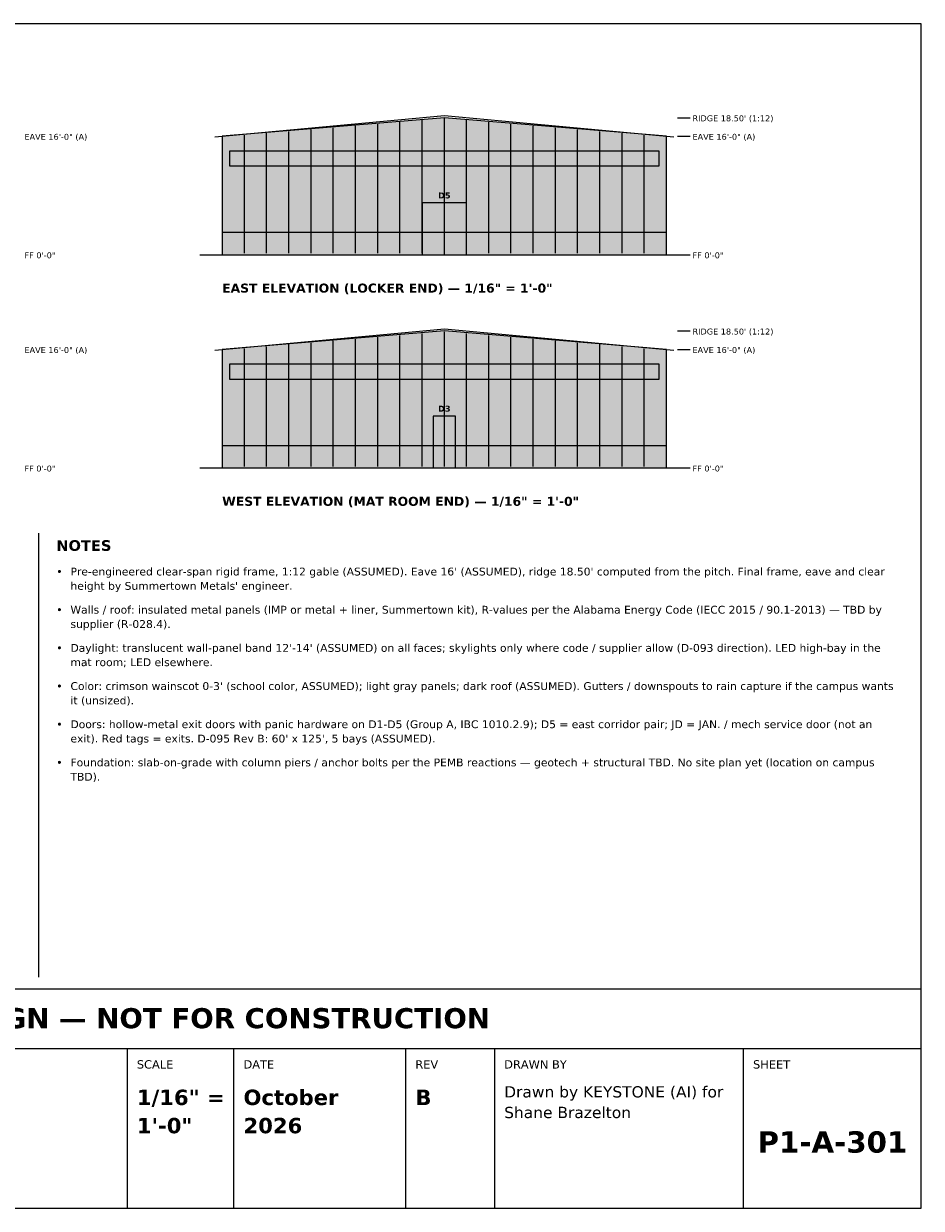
# Model space of a CAD drawing. Header units: inches. Extents: x 0.5 to 16.5, y 0.5 to 10.5.
# Tile 2 of 2: x 8.9 to 16.5, y 0.5 to 10.5. Entities that reach past the tile are written whole.
import ezdxf
from ezdxf.enums import TextEntityAlignment as Align

# ---------------------------------------------------------------- set-up
doc = ezdxf.new("R2010")
doc.units = ezdxf.units.IN
doc.header["$MEASUREMENT"] = 0
for name, color, linetype in [('A-ANNO-TEXT', 7, 'Continuous'), ('A-ELEV-DATM', 7, 'Continuous'), ('A-ELEV-DOOR', 7, 'Continuous'), ('A-ELEV-GLAZ', 7, 'Continuous'), ('A-ELEV-GRND', 7, 'Continuous'), ('A-ELEV-ROOF', 7, 'Continuous'), ('A-ELEV-SKIN', 7, 'Continuous'), ('G-ANNO-TTLB', 7, 'Continuous')]:
    doc.layers.add(name, color=color, linetype=linetype)
doc.styles.add('KS-BOLD', font='DejaVuSans-Bold.ttf')
doc.styles.add('KS-REG', font='DejaVuSans.ttf')

msp = doc.modelspace()

# ---------------------------------------------------------------- hatches: boundary and pattern name
at = {"layer": 'A-ELEV-DOOR', "true_color": 0xffffff}
for points in [[(12.2875, 8.55), (12.6625, 8.55), (12.6625, 8.9875), (12.2875, 8.9875)], [(12.38125, 6.75), (12.56875, 6.75), (12.56875, 7.1875), (12.38125, 7.1875)]]:
    msp.add_hatch(color=7, dxfattribs=at).paths.add_polyline_path(points)
at = {"layer": 'A-ELEV-GLAZ', "true_color": 0xf3f0d8}
for points in [[(10.6625, 9.3), (14.2875, 9.3), (14.2875, 9.425), (10.6625, 9.425)], [(10.6625, 7.5), (14.2875, 7.5), (14.2875, 7.625), (10.6625, 7.625)]]:
    msp.add_hatch(color=7, dxfattribs=at).paths.add_polyline_path(points)
at = {"layer": 'A-ELEV-SKIN', "true_color": 0xd8dce0}
for points in [[(10.6, 8.55), (14.35, 8.55), (14.35, 9.55), (12.475, 9.70625), (10.6, 9.55)], [(10.6, 6.75), (14.35, 6.75), (14.35, 7.75), (12.475, 7.90625), (10.6, 7.75)]]:
    msp.add_hatch(color=7, dxfattribs=at).paths.add_polyline_path(points)
at = {"layer": 'A-ELEV-SKIN', "true_color": 0x9e1b1b}
for points in [[(10.6, 8.55), (14.35, 8.55), (14.35, 8.7375), (10.6, 8.7375)], [(10.6, 6.75), (14.35, 6.75), (14.35, 6.9375), (10.6, 6.9375)]]:
    msp.add_hatch(color=7, dxfattribs=at).paths.add_polyline_path(points)

# ---------------------------------------------------------------- linework, layer by layer
at = {"layer": 'A-ANNO-TEXT'}
msp.add_line((9.05, 6.2), (9.05, 2.45), dxfattribs=at)
at = {"layer": 'A-ELEV-DATM'}
for p, q in [((14.44375, 9.70625), (14.55, 9.70625)), ((14.44375, 9.55), (14.55, 9.55)), ((14.44375, 8.55), (14.55, 8.55)), ((14.44375, 7.90625), (14.55, 7.90625)), ((14.44375, 7.75), (14.55, 7.75)), ((14.44375, 6.75), (14.55, 6.75))]:
    msp.add_line(p, q, dxfattribs=at)
at = {"layer": 'A-ELEV-DOOR'}
msp.add_line((12.475, 8.55), (12.475, 8.9875), dxfattribs=at)
for points in [[(12.2875, 8.55), (12.6625, 8.55), (12.6625, 8.9875), (12.2875, 8.9875)], [(12.38125, 6.75), (12.56875, 6.75), (12.56875, 7.1875), (12.38125, 7.1875)]]:
    msp.add_lwpolyline(points, close=True, dxfattribs=at)
at = {"layer": 'A-ELEV-GLAZ'}
for points in [[(10.6625, 9.3), (14.2875, 9.3), (14.2875, 9.425), (10.6625, 9.425)], [(10.6625, 7.5), (14.2875, 7.5), (14.2875, 7.625), (10.6625, 7.625)]]:
    msp.add_lwpolyline(points, close=True, dxfattribs=at)
at = {"layer": 'A-ELEV-GRND'}
for p, q in [((10.4125, 8.55), (14.5375, 8.55)), ((10.4125, 6.75), (14.5375, 6.75))]:
    msp.add_line(p, q, dxfattribs=at)
at = {"layer": 'A-ELEV-ROOF'}
for p, q in [((10.5375, 9.544792), (12.475, 9.725)), ((12.475, 9.725), (14.4125, 9.544792)), ((10.5375, 7.744792), (12.475, 7.925)), ((12.475, 7.925), (14.4125, 7.744792))]:
    msp.add_line(p, q, dxfattribs=at)
at = {"layer": 'A-ELEV-SKIN'}
for p, q in [((12.475, 8.5625), (12.475, 9.7)), ((11.35, 8.5625), (11.35, 9.60625)), ((11.5375, 8.5625), (11.5375, 9.621875)), ((11.725, 8.5625), (11.725, 9.6375)), ((11.9125, 8.5625), (11.9125, 9.653125)), ((12.1, 8.5625), (12.1, 9.66875)), ((12.2875, 8.5625), (12.2875, 9.684375)), ((12.6625, 8.5625), (12.6625, 9.684375)), ((12.85, 8.5625), (12.85, 9.66875)), ((13.0375, 8.5625), (13.0375, 9.653125)), ((13.225, 8.5625), (13.225, 9.6375)), ((13.4125, 8.5625), (13.4125, 9.621875)), ((13.6, 8.5625), (13.6, 9.60625)), ((10.7875, 8.5625), (10.7875, 9.559375)), ((10.975, 8.5625), (10.975, 9.575)), ((11.1625, 8.5625), (11.1625, 9.590625)), ((13.7875, 8.5625), (13.7875, 9.590625)), ((13.975, 8.5625), (13.975, 9.575)), ((14.1625, 8.5625), (14.1625, 9.559375)), ((12.475, 6.7625), (12.475, 7.9)), ((11.35, 6.7625), (11.35, 7.80625)), ((11.5375, 6.7625), (11.5375, 7.821875)), ((11.725, 6.7625), (11.725, 7.8375)), ((11.9125, 6.7625), (11.9125, 7.853125)), ((12.1, 6.7625), (12.1, 7.86875)), ((12.2875, 6.7625), (12.2875, 7.884375)), ((12.6625, 6.7625), (12.6625, 7.884375)), ((12.85, 6.7625), (12.85, 7.86875)), ((13.0375, 6.7625), (13.0375, 7.853125)), ((13.225, 6.7625), (13.225, 7.8375)), ((13.4125, 6.7625), (13.4125, 7.821875)), ((13.6, 6.7625), (13.6, 7.80625)), ((10.7875, 6.7625), (10.7875, 7.759375)), ((10.975, 6.7625), (10.975, 7.775)), ((11.1625, 6.7625), (11.1625, 7.790625)), ((13.7875, 6.7625), (13.7875, 7.790625)), ((13.975, 6.7625), (13.975, 7.775)), ((14.1625, 6.7625), (14.1625, 7.759375))]:
    msp.add_line(p, q, dxfattribs=at)
for points in [[(10.6, 8.55), (14.35, 8.55), (14.35, 9.55), (12.475, 9.70625), (10.6, 9.55)], [(10.6, 8.55), (14.35, 8.55), (14.35, 8.7375), (10.6, 8.7375)], [(10.6, 6.75), (14.35, 6.75), (14.35, 7.75), (12.475, 7.90625), (10.6, 7.75)], [(10.6, 6.75), (14.35, 6.75), (14.35, 6.9375), (10.6, 6.9375)]]:
    msp.add_lwpolyline(points, close=True, dxfattribs=at)
at = {"layer": 'G-ANNO-TTLB'}
for p, q in [((0.5, 1.85), (16.5, 1.85)), ((9.8, 0.5), (9.8, 1.85)), ((10.7, 0.5), (10.7, 1.85)), ((12.15, 0.5), (12.15, 1.85)), ((12.9, 0.5), (12.9, 1.85)), ((15, 0.5), (15, 1.85))]:
    msp.add_line(p, q, dxfattribs=at)
for points in [[(0.5, 0.5), (16.5, 0.5), (16.5, 10.5), (0.5, 10.5)], [(0.5, 1.85), (16.5, 1.85), (16.5, 2.35), (0.5, 2.35)]]:
    msp.add_lwpolyline(points, close=True, dxfattribs=at)

# ---------------------------------------------------------------- texts
at = {"layer": 'A-ANNO-TEXT'}
for s, height, style, p in [('EAST ELEVATION (LOCKER END) — 1/16" = 1\'-0"', 0.076, 'KS-BOLD', (10.6, 8.23)), ('WEST ELEVATION (MAT ROOM END) — 1/16" = 1\'-0"', 0.076, 'KS-BOLD', (10.6, 6.43)), ('NOTES', 0.09, 'KS-BOLD', (9.2, 6.05)), ("Pre-engineered clear-span rigid frame, 1:12 gable (ASSUMED). Eave 16' (ASSUMED), ridge 18.50' computed from the pitch. Final frame, eave and clear", 0.066, 'KS-REG', (9.32, 5.8422)), ('•', 0.066, 'KS-REG', (9.2, 5.8422)), ("height by Summertown Metals' engineer.", 0.066, 'KS-REG', (9.32, 5.7212)), ('•', 0.066, 'KS-REG', (9.2, 5.51995)), ('Walls / roof: insulated metal panels (IMP or metal + liner, Summertown kit), R-values per the Alabama Energy Code (IECC 2015 / 90.1-2013) — TBD by', 0.066, 'KS-REG', (9.32, 5.51995)), ('supplier (R-028.4).', 0.066, 'KS-REG', (9.32, 5.39895)), ('•', 0.066, 'KS-REG', (9.2, 5.1977)), ("Daylight: translucent wall-panel band 12'-14' (ASSUMED) on all faces; skylights only where code / supplier allow (D-093 direction). LED high-bay in the", 0.066, 'KS-REG', (9.32, 5.1977)), ('mat room; LED elsewhere.', 0.066, 'KS-REG', (9.32, 5.0767)), ('•', 0.066, 'KS-REG', (9.2, 4.87545)), ("Color: crimson wainscot 0-3' (school color, ASSUMED); light gray panels; dark roof (ASSUMED). Gutters / downspouts to rain capture if the campus wants", 0.066, 'KS-REG', (9.32, 4.87545)), ('it (unsized).', 0.066, 'KS-REG', (9.32, 4.75445)), ('Doors: hollow-metal exit doors with panic hardware on D1-D5 (Group A, IBC 1010.2.9); D5 = east corridor pair; JD = JAN. / mech service door (not an', 0.066, 'KS-REG', (9.32, 4.5532)), ('•', 0.066, 'KS-REG', (9.2, 4.5532)), ("exit). Red tags = exits. D-095 Rev B: 60' x 125', 5 bays (ASSUMED).", 0.066, 'KS-REG', (9.32, 4.4322)), ('Foundation: slab-on-grade with column piers / anchor bolts per the PEMB reactions — geotech + structural TBD. No site plan yet (location on campus', 0.066, 'KS-REG', (9.32, 4.23095)), ('•', 0.066, 'KS-REG', (9.2, 4.23095)), ('TBD).', 0.066, 'KS-REG', (9.32, 4.10995))]:
    msp.add_text(s, height=height, dxfattribs=dict(at, style=style)).set_placement(p)
at = {"layer": 'A-ELEV-DATM', "style": 'KS-REG'}
for s, p in [("RIDGE 18.50' (1:12)", (14.56875, 9.67625)), ('EAVE 16\'-0" (A)', (8.93125, 9.52)), ('EAVE 16\'-0" (A)', (14.56875, 9.52)), ('FF 0\'-0"', (8.93125, 8.52)), ('FF 0\'-0"', (14.56875, 8.52)), ("RIDGE 18.50' (1:12)", (14.56875, 7.87625)), ('EAVE 16\'-0" (A)', (8.93125, 7.72)), ('EAVE 16\'-0" (A)', (14.56875, 7.72)), ('FF 0\'-0"', (8.93125, 6.72)), ('FF 0\'-0"', (14.56875, 6.72))]:
    msp.add_text(s, height=0.05, dxfattribs=at).set_placement(p)
at = {"layer": 'A-ELEV-DOOR', "style": 'KS-BOLD'}
for s, p in [('D5', (12.475, 9.025)), ('D3', (12.475, 7.225))]:
    msp.add_text(s, height=0.05, dxfattribs=at).set_placement(p, align=Align.CENTER)
at = {"layer": 'G-ANNO-TTLB', "style": 'KS-BOLD'}
for s, height, p in [('PRELIMINARY — CONCEPTUAL DESIGN — NOT FOR CONSTRUCTION', 0.17, (8.5, 2.02)), ('P1-A-301', 0.18, (15.75, 0.97))]:
    msp.add_text(s, height=height, dxfattribs=at).set_placement(p, align=Align.CENTER)
at = {"layer": 'G-ANNO-TTLB'}
for s, height, style, p in [('SCALE', 0.07, 'KS-REG', (9.88, 1.68)), ('DATE', 0.07, 'KS-REG', (10.78, 1.68)), ('REV', 0.07, 'KS-REG', (12.23, 1.68)), ('DRAWN BY', 0.07, 'KS-REG', (12.98, 1.68)), ('SHEET', 0.07, 'KS-REG', (15.08, 1.68)), ('1/16" =', 0.13, 'KS-BOLD', (9.88, 1.371667)), ('October', 0.13, 'KS-BOLD', (10.78, 1.371667)), ('B', 0.13, 'KS-BOLD', (12.23, 1.371667)), ('Drawn by KEYSTONE (AI) for', 0.095, 'KS-REG', (12.98, 1.435833)), ('Shane Brazelton', 0.095, 'KS-REG', (12.98, 1.261667)), ('1\'-0"', 0.13, 'KS-BOLD', (9.88, 1.133333)), ('2026', 0.13, 'KS-BOLD', (10.78, 1.133333))]:
    msp.add_text(s, height=height, dxfattribs=dict(at, style=style)).set_placement(p)

doc.saveas('drawing.dxf')
